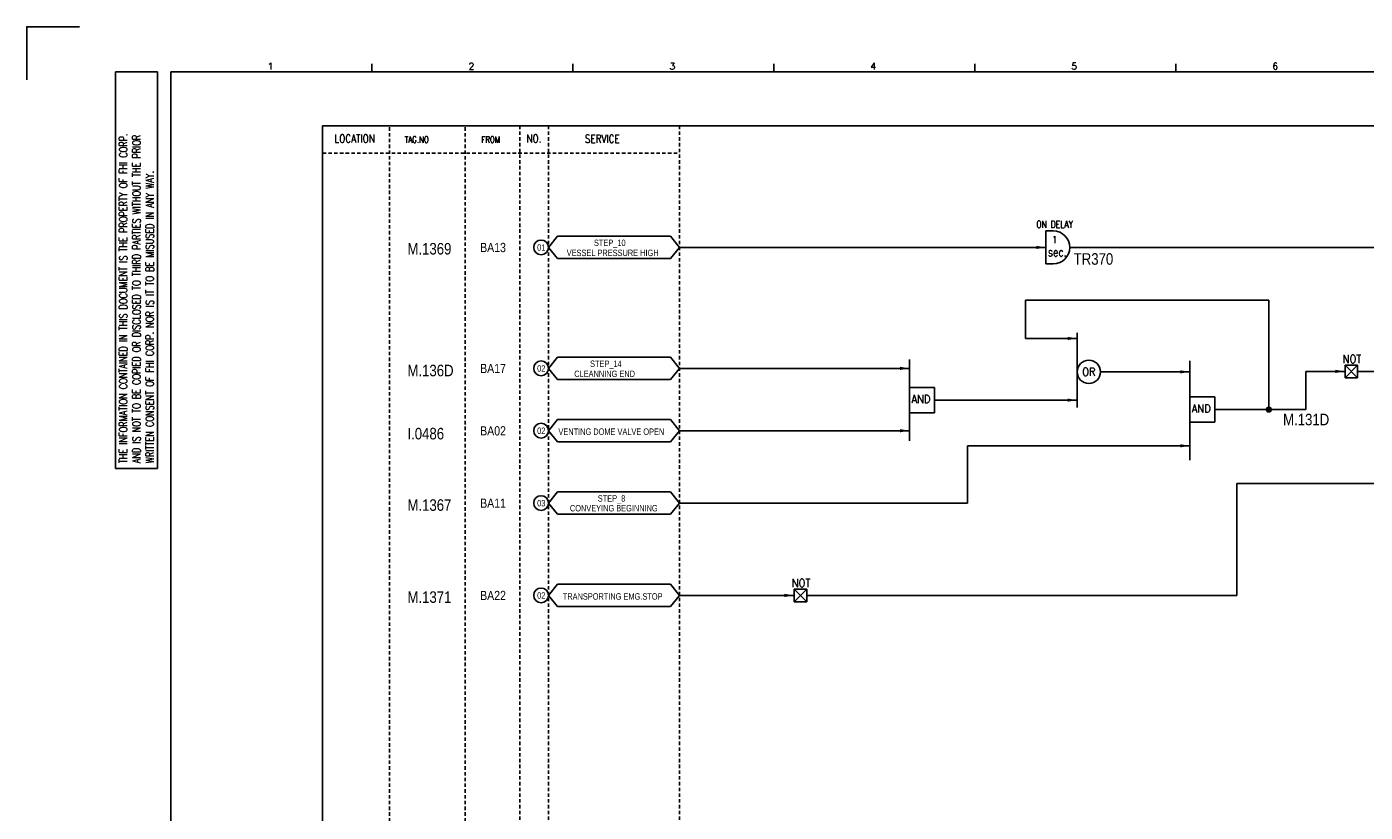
# Model space of a CAD drawing. Extents: x 2254 to 3220, y -98 to 584.
# Tile 2 of 4: x 2254 to 2835, y 243 to 584. Entities that reach past the tile are written whole.
import ezdxf
from ezdxf.enums import TextEntityAlignment as Align

# ---------------------------------------------------------------- set-up
doc = ezdxf.new("R2010")
doc.units = 0
doc.header["$MEASUREMENT"] = 0
doc.linetypes.add('HIDDEN', pattern=[4, 1.5, -1, 1.5])
doc.layers.get('0').update_dxf_attribs({"linetype": 'CONTINUOUS'})
doc.layers.get('DEFPOINTS').update_dxf_attribs({"linetype": 'CONTINUOUS'})
for name, color, linetype in [('CON', 4, 'CONTINUOUS'), ('DCS', 7, 'CONTINUOUS'), ('DIM', 3, 'CONTINUOUS'), ('HID', 2, 'HIDDEN'), ('圖框CON', 4, 'CONTINUOUS'), ('框線', 6, 'CONTINUOUS')]:
    doc.layers.add(name, color=color, linetype=linetype)
doc.styles.add('DAYUKP', font='complex', dxfattribs={"bigfont": 'DAYUKP.SHX'})
doc.styles.add('ROMANS', font='romans', dxfattribs={"width": 0.8})
doc.styles.add('style3', font='ARIALN.TTF')

# ---------------------------------------------------------------- blocks, each defined once
blk = doc.blocks.new('LEADER')
at = {"layer": 'CON'}
blk.add_solid([(0.85, -0.57), (0.85, -1.57), (3.85, -1.07)], dxfattribs=at)
blk = doc.blocks.new('1')
at = {"layer": 'DEFPOINTS'}
blk.add_lwpolyline([(1268.99, 689.33), (1246.02, 689.33), (1246.02, 666.36)], dxfattribs=at)
at = {"layer": '圖框CON'}
for p, q in [((1284.5, 669.81), (1302.87, 669.81)), ((1284.5, 497.52), (1284.5, 669.81)), ((1302.87, 497.52), (1302.87, 669.81)), ((1395.91, 669.85), (1395.91, 673.29)), ((1483.2, 669.85), (1483.2, 673.29)), ((1570.49, 669.85), (1570.49, 673.29)), ((1657.78, 669.85), (1657.78, 673.29)), ((1745.08, 669.85), (1745.08, 673.29)), ((1284.5, 497.52), (1302.87, 497.52))]:
    blk.add_line(p, q, dxfattribs=at)
at = {"layer": '框線'}
for p, q in [((1308.62, 669.81), (1308.62, 26.6)), ((2181.53, 669.81), (1308.62, 669.81))]:
    blk.add_line(p, q, dxfattribs=at)
at = {"style": 'DAYUKP'}
for s, p in [('1', (1350.64, 670.78)), ('2', (1437.93, 670.78)), ('3', (1525.22, 670.78)), ('4', (1612.51, 670.78)), ('5', (1699.8, 670.78)), ('6', (1787.1, 670.78))]:
    blk.add_text(s, height=2.87, dxfattribs=at).set_placement(p)
at = {"layer": 'DIM', "style": 'ROMANS', "width": 0.75}
for s, p in [('THE INFORMATION CONTAINED IN THIS DOCUMENT IS THE PROPERTY OF FHI CORP.', (1287.94, 499.82)), ('AND IS NOT TO BE COPIED OR DISCLOSED TO THIRD PARTIES WITHOUT THE PRIOR', (1293.68, 499.82)), ('WRITTEN CONSENT OF FHI CORP. NOR IS IT TO BE MISUSED IN ANY WAY.', (1299.43, 499.82))]:
    blk.add_text(s, height=3.4457, rotation=90, dxfattribs=at).set_placement(p, align=Align.MIDDLE_LEFT)

msp = doc.modelspace()

# ---------------------------------------------------------------- linework, layer by layer
at = {"layer": 'CON', "color": 6}
for p, q in [((2696.55, 495.73), (2696.55, 481.44)), ((2696.55, 495.73), (2699.73, 495.73)), ((2480.47, 488.59), (2484.37, 493.4)), ((2480.47, 488.59), (2484.37, 483.77)), ((2533.51, 493.4), (2484.37, 493.4)), ((2537.41, 488.59), (2533.51, 493.4)), ((2537.41, 488.59), (2533.51, 483.77)), ((2484.37, 483.77), (2533.51, 483.77)), ((2696.55, 481.44), (2699.73, 481.44)), ((2710.14, 451.48), (2710.14, 419.11)), ((2480.47, 436.06), (2484.37, 440.88)), ((2480.47, 436.06), (2484.37, 431.24)), ((2533.51, 440.88), (2484.37, 440.88)), ((2537.41, 436.06), (2533.51, 440.88)), ((2537.41, 436.06), (2533.51, 431.24)), ((2637.35, 439.92), (2637.35, 404.59)), ((2759.07, 439.27), (2759.07, 396.15)), ((2831.92, 437.47), (2826.46, 432.01)), ((2826.46, 437.47), (2831.92, 432.01)), ((2826.46, 437.47), (2831.92, 437.47)), ((2826.46, 432.01), (2826.46, 437.47)), ((2831.92, 437.47), (2831.92, 432.01)), ((2484.37, 431.24), (2533.51, 431.24)), ((2831.92, 432.01), (2826.46, 432.01)), ((2648.21, 427.74), (2637.35, 427.74)), ((2637.35, 416.78), (2637.35, 427.74)), ((2648.21, 416.78), (2648.21, 427.74)), ((2769.93, 423.62), (2759.07, 423.62)), ((2759.07, 412.66), (2759.07, 423.62)), ((2769.93, 412.66), (2769.93, 423.62)), ((2480.47, 408.98), (2484.37, 413.8)), ((2533.51, 413.8), (2484.37, 413.8)), ((2537.41, 408.98), (2533.51, 413.8)), ((2648.21, 416.78), (2637.35, 416.78)), ((2480.47, 408.98), (2484.37, 404.16)), ((2537.41, 408.98), (2533.51, 404.16)), ((2769.93, 412.66), (2759.07, 412.66)), ((2484.37, 404.16), (2533.51, 404.16)), ((2480.47, 377.54), (2484.37, 382.36)), ((2533.51, 382.36), (2484.37, 382.36)), ((2537.41, 377.54), (2533.51, 382.36)), ((2480.47, 377.54), (2484.37, 372.73)), ((2484.37, 372.73), (2533.51, 372.73)), ((2537.41, 377.54), (2533.51, 372.73)), ((2480.47, 337.45), (2484.37, 342.27)), ((2480.47, 337.45), (2484.37, 332.64)), ((2533.51, 342.27), (2484.37, 342.27)), ((2537.41, 337.45), (2533.51, 342.27)), ((2537.41, 337.45), (2533.51, 332.64)), ((2587.18, 340.18), (2592.64, 340.18)), ((2587.18, 340.18), (2592.64, 334.72)), ((2592.64, 340.18), (2587.18, 334.72)), ((2587.18, 334.72), (2587.18, 340.18)), ((2592.64, 340.18), (2592.64, 334.72)), ((2484.37, 332.64), (2533.51, 332.64)), ((2592.64, 334.72), (2587.18, 334.72))]:
    msp.add_line(p, q, dxfattribs=at)
at = {"layer": 'CON'}
for p, q in [((2537.41, 488.59), (2696.55, 488.59)), ((2706.87, 488.59), (2858.43, 488.59)), ((2687.6, 449.05), (2687.6, 465.68)), ((2687.6, 465.68), (2793.37, 465.68)), ((2793.37, 465.68), (2793.37, 418.14)), ((2710.14, 449.05), (2687.6, 449.05)), ((2537.41, 436.06), (2637.35, 436.06)), ((2720.22, 434.54), (2759.07, 434.54)), ((2809.44, 434.74), (2809.44, 418.14)), ((2826.46, 434.74), (2809.44, 434.74)), ((2858.43, 434.74), (2831.92, 434.74)), ((2648.21, 422.26), (2710.14, 422.26)), ((2769.93, 418.14), (2809.44, 418.14)), ((2537.41, 408.98), (2637.35, 408.98)), ((2759.07, 402.42), (2662.45, 402.42)), ((2662.45, 402.42), (2662.45, 377.54)), ((2779.44, 337.45), (2779.44, 386.01)), ((2858.43, 386.01), (2779.44, 386.01)), ((2537.41, 377.54), (2662.45, 377.54)), ((2537.41, 337.45), (2587.18, 337.45)), ((2592.64, 337.45), (2779.44, 337.45))]:
    msp.add_line(p, q, dxfattribs=at)
msp.add_lwpolyline([(2382.36, 541.44), (3096.36, 541.44), (3096.36, 41.63), (2382.36, 41.63)], close=True, dxfattribs=at)
at = {"layer": 'CON', "const_width": 1.4}
msp.add_lwpolyline([(2792.67, 418.14, 1), (2794.07, 418.14, 1)], format="xyb", close=True, dxfattribs=at)
at = {"layer": 'CON'}
for centre in [(2477.26, 488.59), (2477.26, 436.06), (2477.26, 408.98), (2477.26, 377.54), (2477.26, 337.45)]:
    msp.add_circle(centre, 3.21, dxfattribs=at)
at = {"layer": 'CON', "color": 6}
msp.add_circle((2715.18, 434.54), 5.04, dxfattribs=at)
msp.add_arc((2699.73, 488.59), 7.14, 270, 90, dxfattribs=at)
at = {"layer": 'HID'}
for p, q in [((2411.41, 540.74), (2411.41, 41.63)), ((2444.33, 540.74), (2444.33, 41.63)), ((2468.05, 541.44), (2468.05, 41.61)), ((2480.47, 541.44), (2480.47, 41.61)), ((2537.41, 541.44), (2537.41, 41.63)), ((2382.36, 529.53), (2537.41, 529.53))]:
    msp.add_line(p, q, dxfattribs=at)

# ---------------------------------------------------------------- block references
msp.add_blockref('1', (1007.82, -104.93))
at = {"layer": 'CON', "xscale": 1.4, "yscale": 1.4, "zscale": 1.4}
for p in [(2691.16, 490.08), (2704.75, 450.54), (2631.96, 437.55), (2753.68, 436.03), (2821.07, 436.23), (2704.75, 423.75), (2631.96, 410.47), (2753.68, 403.91), (2581.79, 338.94)]:
    msp.add_blockref('LEADER', p, dxfattribs=at)

# ---------------------------------------------------------------- texts
at = {"layer": 'CON', "style": 'ROMANS'}
for s, height, width, p in [('LOCATION', 3.5, 0.8, (2396.28, 535.83)), ('NO.', 3.5, 0.8, (2474.17, 535.83)), ('SERVICE', 3.5, 0.8, (2503.83, 535.76)), ('1', 3.02, 0.8, (2700.35, 491.96)), ('sec.', 3.78, 0.8, (2701.46, 486.58)), ('NOT', 3.5, 0.9, (2829.47, 440.12)), ('OR', 3.5, 0.9, (2715.18, 434.54)), ('NOT', 3.5, 0.9, (2590.18, 342.84))]:
    msp.add_text(s, height=height, dxfattribs=dict(at, width=width)).set_placement(p, align=Align.MIDDLE)
for s, height, width, p in [('TAG.NO', 2.8, 0.8, (2418.01, 533.18)), ('FROM', 2.8, 0.8, (2451.27, 533.18)), ('ON DELAY', 3.024, 0.8, (2692.39, 496.19)), ('AND', 3.5, 0.9, (2638.14, 419.95)), ('AND', 3.5, 0.9, (2759.86, 415.82))]:
    msp.add_text(s, height=height, dxfattribs=dict(at, width=width)).set_placement(p, align=Align.BOTTOM_LEFT)
at = {"layer": 'CON', "style": 'style3'}
for s, p in [('BA13', (2450.77, 488.54)), ('BA17', (2450.77, 436.01)), ('BA02', (2450.77, 408.93)), ('BA11', (2450.77, 377.49)), ('BA22', (2450.77, 337.4))]:
    msp.add_text(s, height=4, dxfattribs=at).set_placement(p, align=Align.MIDDLE_LEFT)
for s, p in [('01', (2475.55, 486.31)), ('STEP_10', (2500.22, 488.34)), ('VESSEL PRESSURE HIGH', (2488.38, 483.97)), ('02', (2475.55, 433.78)), ('STEP_14', (2498.54, 435.81)), ('CLEANNING END', (2491.66, 431.44)), ('02', (2475.55, 406.7)), ('VENTING DOME VALVE OPEN', (2484.78, 406.3)), ('03', (2475.55, 375.26)), ('STEP_8', (2501.88, 377.34)), ('CONVEYING BEGINNING', (2489.77, 373.08)), ('02', (2475.55, 335.17)), ('TRANSPORTING EMG.STOP', (2486.68, 334.75))]:
    msp.add_text(s, height=2.8, dxfattribs=at).set_placement(p, align=Align.BOTTOM_LEFT)
at = {"layer": 'DCS', "linetype": 'ByBlock', "style": 'style3'}
for s, p in [('M.1369', (2419.19, 485.5)), ('TR370', (2708.59, 481.07)), ('M.136D', (2419.19, 432.62)), ('M.131D', (2799.55, 411.33)), ('I.0486', (2419.19, 405.21)), ('M.1367', (2419.19, 374.18)), ('M.1371', (2419.19, 334.21))]:
    msp.add_text(s, height=5, dxfattribs=at).set_placement(p)

doc.saveas('drawing.dxf')
